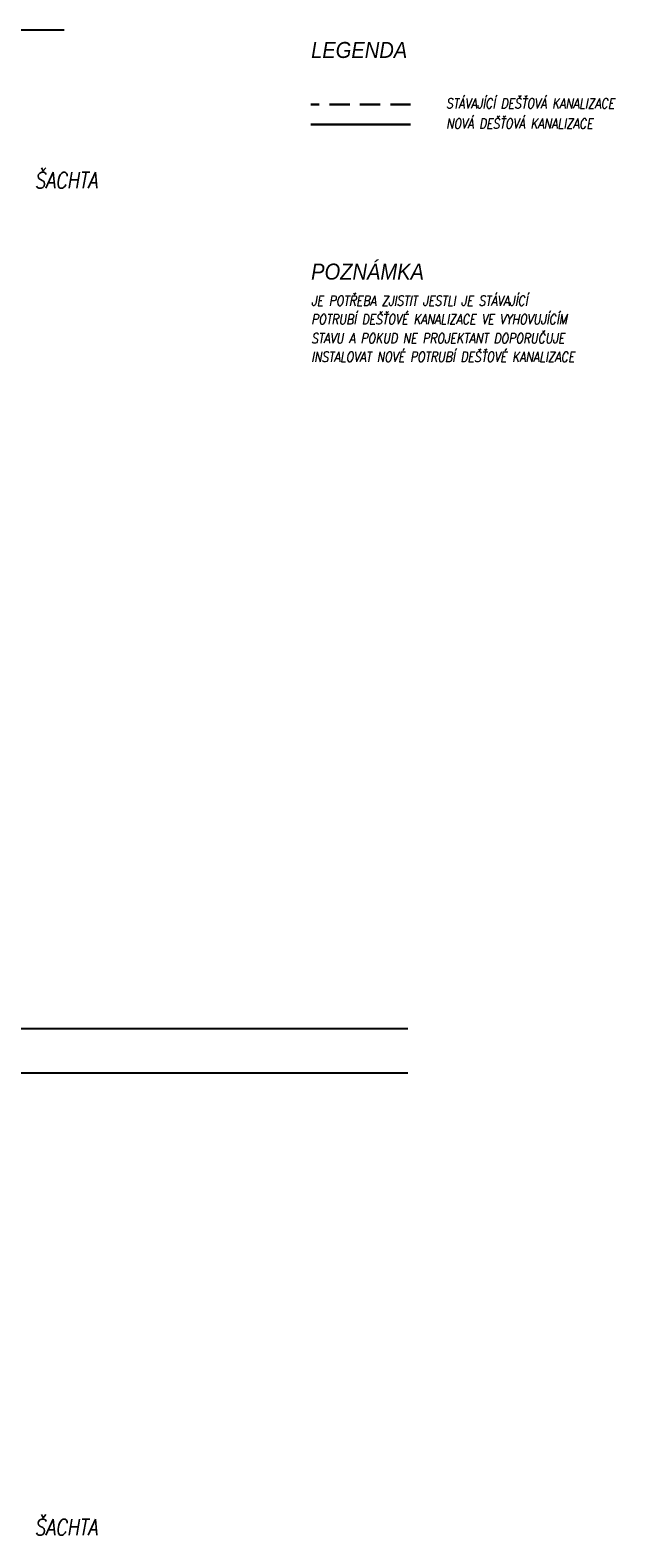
# Model space of a CAD drawing. Header units: millimetres. Extents: x -485339 to 286898, y -1189934 to 1602269.
# Tile 230 of 230: x -175268 to -167858, y 1583437 to 1602269. Entities that reach past the tile are written whole.
import ezdxf
from ezdxf.enums import TextEntityAlignment as Align

# ---------------------------------------------------------------- set-up
doc = ezdxf.new("R2010")
doc.units = ezdxf.units.MM
doc.header["$LTSCALE"] = 10
doc.linetypes.add('ČÁRKOVANÁ', pattern=[19.05, 12.7, -6.35])
doc.layers.add('CKSLABA', color=7, linetype='Continuous')
doc.layers.add('POPISY_L', color=7, linetype='Continuous', lineweight=15)
doc.layers.add('Z-p_kanalizace_dest', color=70, linetype='Continuous', lineweight=30)
doc.styles.add('SIMPLEX', font='simplex.shx', dxfattribs={"width": 0.8})
doc.styles.add('SWIS', font='ariali.ttf')
doc.linetypes.add('PRERUSENI', pattern='A,60,[100,CADKON.SHX,S=2.5,R=0,X=0,Y=0],-10', length=70)

msp = doc.modelspace()

# ---------------------------------------------------------------- linework, layer by layer
at = {"layer": 'CKSLABA', "color": 3, "linetype": 'PRERUSENI'}
msp.add_line((-174844.2, 1602269.2), (-176244.2, 1602269.2), dxfattribs=at)
at = {"layer": 'CKSLABA', "color": 3, "linetype": 'PRERUSENI', "ltscale": 5}
for p, q in [((-170544.2, 1589795.3), (-281412.7, 1589795.3)), ((-170544.2, 1589240.8), (-281412.7, 1589240.8))]:
    msp.add_line(p, q, dxfattribs=at)
at = {"layer": 'Z-p_kanalizace_dest', "linetype": 'ČÁRKOVANÁ', "ltscale": 2}
msp.add_lwpolyline([(-170510.7, 1601342.3), (-171760.5, 1601342.3)], dxfattribs=at)
at = {"layer": 'Z-p_kanalizace_dest', "ltscale": 2}
msp.add_lwpolyline([(-170510.7, 1601089.7), (-171760.5, 1601089.7)], dxfattribs=at)

# ---------------------------------------------------------------- texts
at = {"layer": 'POPISY_L', "color": 0, "style": 'SWIS', "width": 0.9}
for s, p in [('LEGENDA ', (-171754.9, 1601861.8)), ('POZNÁMKA', (-171754.9, 1599093.3))]:
    msp.add_text(s, height=200, dxfattribs=at).set_placement(p, align=Align.BOTTOM_LEFT)
at = {"layer": 'POPISY_L', "color": 0, "lineweight": 15, "style": 'SIMPLEX', "oblique": 10, "width": 0.8}
for s, height, p in [('STÁVAJÍCÍ DEŠŤOVÁ KANALIZACE', 125, (-170067.5, 1601291.9)), ('NOVÁ DEŠŤOVÁ KANALIZACE', 125, (-170067.5, 1601039.3)), ('ŠACHTA', 200, (-175213.9, 1600293.7)), ('JE POTŘEBA ZJISTIT JESTLI JE STÁVAJÍCÍ', 125, (-171753.5, 1598826.6)), ('POTRUBÍ DEŠŤOVÉ KANALIZACE VE VYHOVUJÍCÍM', 125, (-171753.5, 1598595.2)), ('STAVU A POKUD NE PROJEKTANT DOPORUČUJE  ', 125, (-171753.5, 1598357.5)), ('INSTALOVAT NOVÉ POTRUBÍ DEŠŤOVÉ KANALIZACE ', 125, (-171753.5, 1598126)), ('ŠACHTA', 200, (-175213.9, 1583469.6))]:
    msp.add_text(s, height=height, dxfattribs=at).set_placement(p)

doc.saveas('drawing.dxf')
